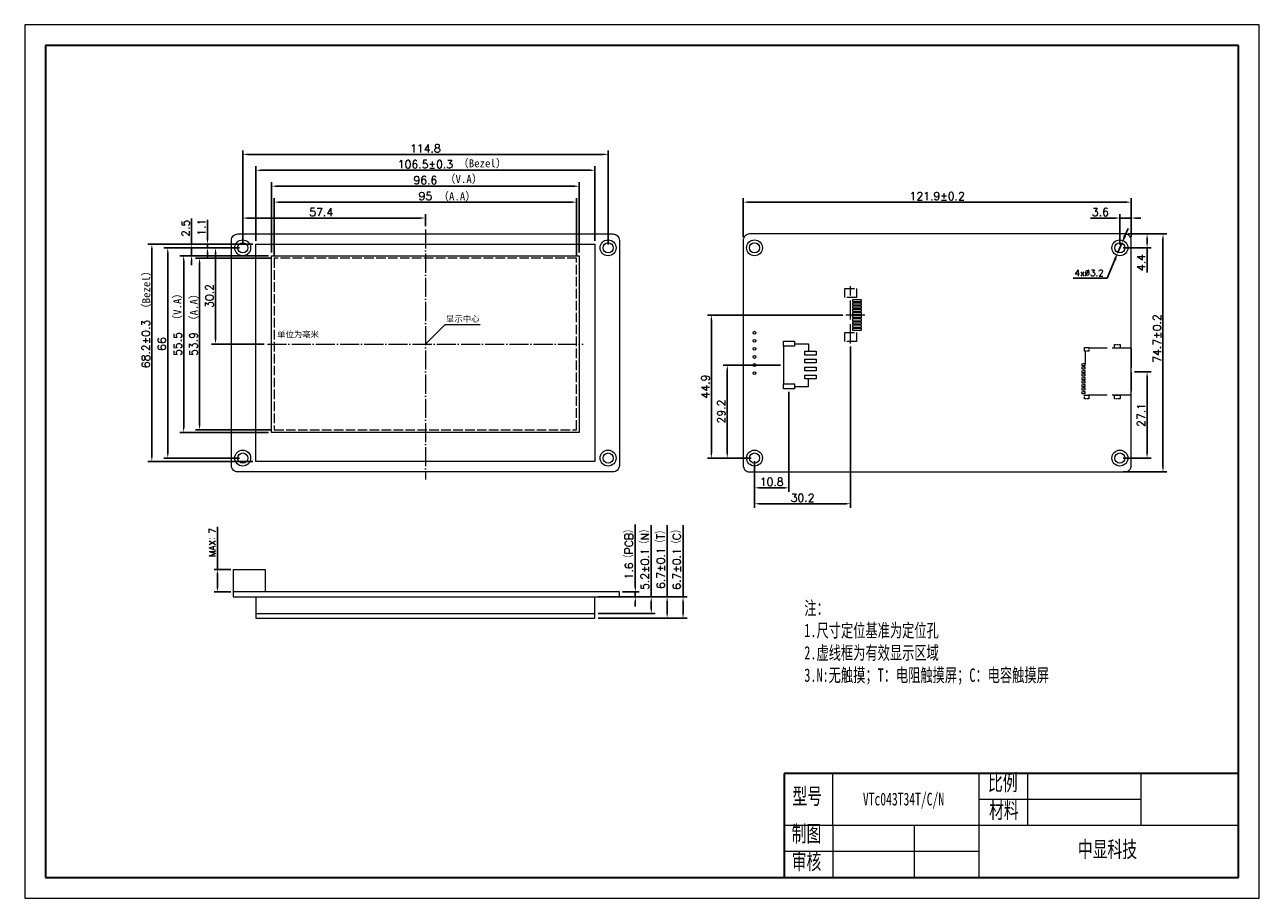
# Model space of a CAD drawing. Header units: millimetres. Extents: x 2240 to 2628, y -2181 to -1907.
import ezdxf

# ---------------------------------------------------------------- set-up
doc = ezdxf.new("R2010")
doc.units = ezdxf.units.MM
doc.header["$LTSCALE"] = 0.5
doc.header["$PDSIZE"] = -5
for name, pattern in [('ACAD_ISO02W100', [15, 12, -3]), ('ACAD_ISO04W100', [30, 24, -3, 0, -3]), ('CENTER2', [28.574999, 19.049999, -3.175, 3.175, -3.175])]:
    doc.linetypes.add(name, pattern=pattern)
doc.layers.get('0').update_dxf_attribs({"lineweight": 18})
doc.layers.get('Defpoints').update_dxf_attribs({"lineweight": 18})
for name, color, linetype, lineweight in [('thick', 7, 'Continuous', 30), ('thin', 7, 'Continuous', 18), ('粗实线层', 7, 'Continuous', 35), ('细实线层', 7, 'Continuous', 18), ('虚线', 7, 'ACAD_ISO02W100', 18)]:
    doc.layers.add(name, color=color, linetype=linetype, lineweight=lineweight)
doc.styles.get("Standard").update_dxf_attribs({"font": 'txt.shx', "bigfont": 'gbcbig.shx'})
doc.styles.add('机械字体', font='SimSun.ttf', dxfattribs={"width": 0.67})
doc.dimstyles.new('ISO-25', dxfattribs={"dimtxt": 2.5, "dimasz": 1.5, "dimexe": 1.25, "dimexo": 1, "dimtad": 1, "dimdec": 1, "dimdsep": 46, "dimtxsty": 'Standard', "dimcen": 2.5, "dimdle": 3, "dimadec": 0, "dimazin": 0, "dimtfac": 1, "dimtdec": 1, "dimtmove": 0, "dimatfit": 3, "dimfxl": 0, "dimarcsym": 0})
doc.dimstyles.new('副本ISO-25', dxfattribs={"dimtxt": 2.5, "dimasz": 2.5, "dimexe": 1.25, "dimexo": 1, "dimtad": 1, "dimtoh": 1, "dimdsep": 46, "dimtxsty": 'Standard', "dimcen": 2.5, "dimdle": 5, "dimadec": 0, "dimazin": 0, "dimtfac": 1, "dimtmove": 0, "dimatfit": 3, "dimfxl": 0, "dimtolj": 1, "dimarcsym": 0})

# ---------------------------------------------------------------- blocks, each defined once
blk = doc.blocks.new('*X2')
at = {"layer": '粗实线层'}
for p, q in [((-287, 200), (-287, -200)), ((287, 200), (-287, 200)), ((287, -200), (287, 200)), ((-287, -200), (287, -200))]:
    blk.add_line(p, q, dxfattribs=at)
at = {"layer": '细实线层'}
for p, q in [((297, 210), (-297, 210)), ((-297, 210), (-297, -210)), ((297, -210), (297, 210)), ((-297, -210), (297, -210))]:
    blk.add_line(p, q, dxfattribs=at)
blk = doc.blocks.new('*X3')
at = {"color": 0, "lineweight": -2, "ltscale": 0.5}
for p, q in [((2308.87, -1975.57), (2308.87, -1965.97)), ((2366.27, -1969.77), (2366.27, -1965.97)), ((2364.77, -1967.22), (2310.37, -1967.22))]:
    blk.add_line(p, q, dxfattribs=at)
at = {"color": 0, "ltscale": 0.5}
for points in [[(2310.37, -1966.97), (2310.37, -1967.47), (2308.87, -1967.22)], [(2364.77, -1966.97), (2364.77, -1967.47), (2366.27, -1967.22)]]:
    blk.add_solid(points, dxfattribs=at)
at = {"layer": 'Defpoints', "color": 0, "ltscale": 0.5}
for p in [(2308.87, -1967.22), (2366.27, -1970.77), (2308.87, -1976.57)]:
    blk.add_point(p, dxfattribs=at)
at = {"color": 0, "lineweight": 0, "ltscale": 0.5, "insert": (2333.53, -1965.34), "char_height": 2.5, "attachment_point": 5}
blk.add_mtext('\\A1;57.4', dxfattribs=at)
blk = doc.blocks.new('*X4')
at = {"color": 0, "lineweight": -2, "ltscale": 0.5}
for p, q in [((2313.02, -1974.41), (2313.02, -1950.97)), ((2419.52, -1974.41), (2419.52, -1950.97)), ((2314.52, -1952.22), (2418.02, -1952.22))]:
    blk.add_line(p, q, dxfattribs=at)
at = {"color": 0, "ltscale": 0.5}
for points in [[(2314.52, -1951.97), (2314.52, -1952.47), (2313.02, -1952.22)], [(2418.02, -1951.97), (2418.02, -1952.47), (2419.52, -1952.22)]]:
    blk.add_solid(points, dxfattribs=at)
at = {"layer": 'Defpoints', "color": 0, "ltscale": 0.5}
for p in [(2419.52, -1952.22), (2313.02, -1975.41), (2419.52, -1975.41)]:
    blk.add_point(p, dxfattribs=at)
at = {"color": 0, "lineweight": 0, "ltscale": 0.5, "insert": (2366.27, -1950.34), "char_height": 2.5, "attachment_point": 5}
blk.add_mtext('\\A1;106.5%%P0.3', dxfattribs=at)
blk = doc.blocks.new('*X7')
at = {"color": 0, "lineweight": -2, "ltscale": 0.5}
for p, q in [((2300.9, -2077.57), (2300.9, -2064.18)), ((2305.1, -2077.57), (2299.9, -2077.57)), ((2300.9, -2083.37), (2300.9, -2078.77)), ((2305.1, -2084.57), (2299.9, -2084.57))]:
    blk.add_line(p, q, dxfattribs=at)
at = {"color": 0, "ltscale": 0.5}
for points in [[(2300.7, -2078.77), (2301.1, -2078.77), (2300.9, -2077.57)], [(2300.7, -2083.37), (2301.1, -2083.37), (2300.9, -2084.57)]]:
    blk.add_solid(points, dxfattribs=at)
at = {"layer": 'Defpoints', "color": 0, "ltscale": 0.5}
for p in [(2305.9, -2077.57), (2300.9, -2084.57), (2305.9, -2084.57)]:
    blk.add_point(p, dxfattribs=at)
at = {"color": 0, "lineweight": 0, "ltscale": 0.5, "insert": (2299.35, -2069.08), "char_height": 2, "attachment_point": 5, "rotation": 90}
blk.add_mtext('\\A1;MAX：7', dxfattribs=at)
blk = doc.blocks.new('*X8')
at = {"color": 0, "lineweight": -2, "ltscale": 0.5}
for p, q in [((2318.75, -1978.84), (2318.75, -1960.97)), ((2320.25, -1962.22), (2412.29, -1962.22)), ((2413.79, -1978.84), (2413.79, -1960.97))]:
    blk.add_line(p, q, dxfattribs=at)
at = {"color": 0, "ltscale": 0.5}
for points in [[(2320.25, -1961.97), (2320.25, -1962.47), (2318.75, -1962.22)], [(2412.29, -1961.97), (2412.29, -1962.47), (2413.79, -1962.22)]]:
    blk.add_solid(points, dxfattribs=at)
at = {"layer": 'Defpoints', "color": 0, "ltscale": 0.5}
for p in [(2413.79, -1962.22), (2318.75, -1979.84), (2413.79, -1979.84)]:
    blk.add_point(p, dxfattribs=at)
at = {"color": 0, "lineweight": 0, "ltscale": 0.5, "insert": (2366.27, -1960.34), "char_height": 2.5, "attachment_point": 5}
blk.add_mtext('\\A1;95', dxfattribs=at)
blk = doc.blocks.new('*X9')
at = {"color": 0, "lineweight": -2, "ltscale": 0.5}
for p, q in [((2317.95, -1978.04), (2317.95, -1955.97)), ((2319.45, -1957.22), (2413.09, -1957.22)), ((2414.59, -1978.04), (2414.59, -1955.97))]:
    blk.add_line(p, q, dxfattribs=at)
at = {"color": 0, "ltscale": 0.5}
for points in [[(2319.45, -1956.97), (2319.45, -1957.47), (2317.95, -1957.22)], [(2413.09, -1956.97), (2413.09, -1957.47), (2414.59, -1957.22)]]:
    blk.add_solid(points, dxfattribs=at)
at = {"layer": 'Defpoints', "color": 0, "ltscale": 0.5}
for p in [(2414.59, -1957.22), (2317.95, -1979.04), (2414.59, -1979.04)]:
    blk.add_point(p, dxfattribs=at)
at = {"color": 0, "lineweight": 0, "ltscale": 0.5, "insert": (2366.27, -1955.34), "char_height": 2.5, "attachment_point": 5}
blk.add_mtext('\\A1;96.6', dxfattribs=at)
blk = doc.blocks.new('*X10')
at = {"color": 0, "lineweight": -2, "ltscale": 0.5}
for p, q in [((2308.87, -1975.57), (2308.87, -1945.97)), ((2310.37, -1947.22), (2422.17, -1947.22)), ((2423.67, -1975.57), (2423.67, -1945.97))]:
    blk.add_line(p, q, dxfattribs=at)
at = {"color": 0, "ltscale": 0.5}
for points in [[(2310.37, -1946.97), (2310.37, -1947.47), (2308.87, -1947.22)], [(2422.17, -1946.97), (2422.17, -1947.47), (2423.67, -1947.22)]]:
    blk.add_solid(points, dxfattribs=at)
at = {"layer": 'Defpoints', "color": 0, "ltscale": 0.5}
for p in [(2423.67, -1947.22), (2308.87, -1976.57), (2423.67, -1976.57)]:
    blk.add_point(p, dxfattribs=at)
at = {"color": 0, "lineweight": 0, "ltscale": 0.5, "insert": (2366.27, -1945.34), "char_height": 2.5, "attachment_point": 5}
blk.add_mtext('\\A1;114.8', dxfattribs=at)
blk = doc.blocks.new('*X11')
at = {"color": 0, "lineweight": -2, "ltscale": 0.5}
for p, q in [((2307.87, -1976.57), (2299.07, -1976.57)), ((2300.32, -1978.07), (2300.32, -2005.27)), ((2315.65, -2006.77), (2299.07, -2006.77))]:
    blk.add_line(p, q, dxfattribs=at)
at = {"color": 0, "ltscale": 0.5}
for points in [[(2300.07, -1978.07), (2300.57, -1978.07), (2300.32, -1976.57)], [(2300.07, -2005.27), (2300.57, -2005.27), (2300.32, -2006.77)]]:
    blk.add_solid(points, dxfattribs=at)
at = {"layer": 'Defpoints', "color": 0, "ltscale": 0.5}
for p in [(2308.87, -1976.57), (2300.32, -2006.77), (2316.65, -2006.77)]:
    blk.add_point(p, dxfattribs=at)
at = {"color": 0, "lineweight": 0, "ltscale": 0.5, "insert": (2298.44, -1991.67), "char_height": 2.5, "attachment_point": 5, "rotation": 90}
blk.add_mtext('\\A1;30.2', dxfattribs=at)
blk = doc.blocks.new('*X12')
at = {"color": 0, "lineweight": -2, "ltscale": 0.5}
for p, q in [((2317.75, -1979.84), (2294.07, -1979.84)), ((2295.32, -1981.34), (2295.32, -2032.2)), ((2317.75, -2033.7), (2294.07, -2033.7))]:
    blk.add_line(p, q, dxfattribs=at)
at = {"color": 0, "ltscale": 0.5}
for points in [[(2295.07, -1981.34), (2295.57, -1981.34), (2295.32, -1979.84)], [(2295.07, -2032.2), (2295.57, -2032.2), (2295.32, -2033.7)]]:
    blk.add_solid(points, dxfattribs=at)
at = {"layer": 'Defpoints', "color": 0, "ltscale": 0.5}
for p in [(2318.75, -1979.84), (2295.32, -2033.7), (2318.75, -2033.7)]:
    blk.add_point(p, dxfattribs=at)
at = {"color": 0, "lineweight": 0, "ltscale": 0.5, "insert": (2293.44, -2006.77), "char_height": 2.5, "attachment_point": 5, "rotation": 90}
blk.add_mtext('\\A1;53.9', dxfattribs=at)
blk = doc.blocks.new('*X13')
at = {"color": 0, "lineweight": -2, "ltscale": 0.5}
for p, q in [((2316.95, -1979.04), (2289.07, -1979.04)), ((2290.32, -1980.54), (2290.32, -2033)), ((2316.95, -2034.5), (2289.07, -2034.5))]:
    blk.add_line(p, q, dxfattribs=at)
at = {"color": 0, "ltscale": 0.5}
for points in [[(2290.07, -1980.54), (2290.57, -1980.54), (2290.32, -1979.04)], [(2290.07, -2033), (2290.57, -2033), (2290.32, -2034.5)]]:
    blk.add_solid(points, dxfattribs=at)
at = {"layer": 'Defpoints', "color": 0, "ltscale": 0.5}
for p in [(2317.95, -1979.04), (2290.32, -2034.5), (2317.95, -2034.5)]:
    blk.add_point(p, dxfattribs=at)
at = {"color": 0, "lineweight": 0, "ltscale": 0.5, "insert": (2288.44, -2006.77), "char_height": 2.5, "attachment_point": 5, "rotation": 90}
blk.add_mtext('\\A1;55.5', dxfattribs=at)
blk = doc.blocks.new('*X14')
at = {"color": 0, "lineweight": -2, "ltscale": 0.5}
for p, q in [((2307.87, -1976.57), (2284.07, -1976.57)), ((2285.32, -1978.07), (2285.32, -2041.07)), ((2307.87, -2042.57), (2284.07, -2042.57))]:
    blk.add_line(p, q, dxfattribs=at)
at = {"color": 0, "ltscale": 0.5}
for points in [[(2285.07, -1978.07), (2285.57, -1978.07), (2285.32, -1976.57)], [(2285.07, -2041.07), (2285.57, -2041.07), (2285.32, -2042.57)]]:
    blk.add_solid(points, dxfattribs=at)
at = {"layer": 'Defpoints', "color": 0, "ltscale": 0.5}
for p in [(2308.87, -1976.57), (2285.32, -2042.57), (2308.87, -2042.57)]:
    blk.add_point(p, dxfattribs=at)
at = {"color": 0, "lineweight": 0, "ltscale": 0.5, "insert": (2283.44, -2006.77), "char_height": 2.5, "attachment_point": 5, "rotation": 90}
blk.add_mtext('\\A1;66', dxfattribs=at)
blk = doc.blocks.new('*X15')
at = {"color": 0, "lineweight": -2, "ltscale": 0.5}
for p, q in [((2312.02, -1975.41), (2279.07, -1975.41)), ((2280.32, -1976.91), (2280.32, -2042.11)), ((2312.02, -2043.61), (2279.07, -2043.61))]:
    blk.add_line(p, q, dxfattribs=at)
at = {"color": 0, "ltscale": 0.5}
for points in [[(2280.07, -1976.91), (2280.57, -1976.91), (2280.32, -1975.41)], [(2280.07, -2042.11), (2280.57, -2042.11), (2280.32, -2043.61)]]:
    blk.add_solid(points, dxfattribs=at)
at = {"layer": 'Defpoints', "color": 0, "ltscale": 0.5}
for p in [(2313.02, -1975.41), (2280.32, -2043.61), (2313.02, -2043.61)]:
    blk.add_point(p, dxfattribs=at)
at = {"color": 0, "lineweight": 0, "ltscale": 0.5, "insert": (2278.44, -2006.77), "char_height": 2.5, "attachment_point": 5, "rotation": 90}
blk.add_mtext('\\A1;68.2%%P0.3', dxfattribs=at)
blk = doc.blocks.new('*X16')
at = {"color": 0, "lineweight": -2, "ltscale": 0.5}
for p, q in [((2466.11, -1973.22), (2466.11, -1960.97)), ((2467.61, -1962.22), (2586.51, -1962.22)), ((2588.01, -1973.22), (2588.01, -1960.97))]:
    blk.add_line(p, q, dxfattribs=at)
at = {"color": 0, "ltscale": 0.5}
for points in [[(2467.61, -1961.97), (2467.61, -1962.47), (2466.11, -1962.22)], [(2586.51, -1961.97), (2586.51, -1962.47), (2588.01, -1962.22)]]:
    blk.add_solid(points, dxfattribs=at)
at = {"layer": 'Defpoints', "color": 0, "ltscale": 0.5}
for p in [(2588.01, -1962.22), (2466.11, -1974.22), (2588.01, -1974.22)]:
    blk.add_point(p, dxfattribs=at)
at = {"color": 0, "lineweight": 0, "ltscale": 0.5, "insert": (2527.06, -1960.34), "char_height": 2.5, "attachment_point": 5}
blk.add_mtext('\\A1;121.9%%P0.2', dxfattribs=at)
blk = doc.blocks.new('*X17')
at = {"color": 0, "lineweight": -2, "ltscale": 0.5}
for p, q in [((2588.01, -1972.22), (2599.26, -1972.22)), ((2598.01, -1973.72), (2598.01, -2045.42)), ((2585.46, -2046.92), (2599.26, -2046.92))]:
    blk.add_line(p, q, dxfattribs=at)
at = {"color": 0, "ltscale": 0.5}
for points in [[(2597.76, -1973.72), (2598.26, -1973.72), (2598.01, -1972.22)], [(2597.76, -2045.42), (2598.26, -2045.42), (2598.01, -2046.92)]]:
    blk.add_solid(points, dxfattribs=at)
at = {"layer": 'Defpoints', "color": 0, "ltscale": 0.5}
for p in [(2587.01, -1972.22), (2584.46, -2046.92), (2598.01, -2046.92)]:
    blk.add_point(p, dxfattribs=at)
at = {"color": 0, "lineweight": 0, "ltscale": 0.5, "insert": (2596.14, -2005.03), "char_height": 2.5, "attachment_point": 5, "rotation": 90}
blk.add_mtext('\\A1;74.7%%P0.2', dxfattribs=at)
blk = doc.blocks.new('*X18')
at = {"color": 0, "lineweight": -2, "ltscale": 0.5}
for p, q in [((2589.01, -2015.47), (2594.26, -2015.47)), ((2593.01, -2016.97), (2593.01, -2041.07)), ((2585.46, -2042.57), (2594.26, -2042.57))]:
    blk.add_line(p, q, dxfattribs=at)
at = {"color": 0, "ltscale": 0.5}
for points in [[(2592.76, -2016.97), (2593.26, -2016.97), (2593.01, -2015.47)], [(2592.76, -2041.07), (2593.26, -2041.07), (2593.01, -2042.57)]]:
    blk.add_solid(points, dxfattribs=at)
at = {"layer": 'Defpoints', "color": 0, "ltscale": 0.5}
for p in [(2588.01, -2015.47), (2584.46, -2042.57), (2593.01, -2042.57)]:
    blk.add_point(p, dxfattribs=at)
at = {"color": 0, "lineweight": 0, "ltscale": 0.5, "insert": (2591.14, -2029.02), "char_height": 2.5, "attachment_point": 5, "rotation": 90}
blk.add_mtext('\\A1;27.1', dxfattribs=at)
blk = doc.blocks.new('*X19')
at = {"color": 0, "lineweight": -2, "ltscale": 0.5}
for p, q in [((2477.8, -2013.37), (2459.86, -2013.37)), ((2461.11, -2041.07), (2461.11, -2014.87)), ((2468.66, -2042.57), (2459.86, -2042.57))]:
    blk.add_line(p, q, dxfattribs=at)
at = {"color": 0, "ltscale": 0.5}
for points in [[(2460.86, -2014.87), (2461.36, -2014.87), (2461.11, -2013.37)], [(2460.86, -2041.07), (2461.36, -2041.07), (2461.11, -2042.57)]]:
    blk.add_solid(points, dxfattribs=at)
at = {"layer": 'Defpoints', "color": 0, "ltscale": 0.5}
for p in [(2461.11, -2013.37), (2478.8, -2013.37), (2469.66, -2042.57)]:
    blk.add_point(p, dxfattribs=at)
at = {"color": 0, "lineweight": 0, "ltscale": 0.5, "insert": (2459.24, -2027.97), "char_height": 2.5, "attachment_point": 5, "rotation": 90}
blk.add_mtext('\\A1;29.2', dxfattribs=at)
blk = doc.blocks.new('*X20')
at = {"color": 0, "lineweight": -2, "ltscale": 0.5}
for p, q in [((2480.5, -2021.82), (2480.5, -2053.17)), ((2469.66, -2043.57), (2469.66, -2053.17)), ((2471.16, -2051.92), (2479, -2051.92))]:
    blk.add_line(p, q, dxfattribs=at)
at = {"color": 0, "ltscale": 0.5}
for points in [[(2471.16, -2051.67), (2471.16, -2052.17), (2469.66, -2051.92)], [(2479, -2051.67), (2479, -2052.17), (2480.5, -2051.92)]]:
    blk.add_solid(points, dxfattribs=at)
at = {"layer": 'Defpoints', "color": 0, "ltscale": 0.5}
for p in [(2480.5, -2020.82), (2469.66, -2042.57), (2480.5, -2051.92)]:
    blk.add_point(p, dxfattribs=at)
at = {"color": 0, "lineweight": 0, "ltscale": 0.5, "insert": (2475.08, -2050.04), "char_height": 2.5, "attachment_point": 5}
blk.add_mtext('\\A1;10.8', dxfattribs=at)
blk = doc.blocks.new('*X21')
at = {"color": 0, "lineweight": -2, "ltscale": 0.5}
for p, q in [((2292.82, -1975.07), (2292.82, -1967.32)), ((2307.87, -1976.57), (2291.57, -1976.57)), ((2292.82, -1979.04), (2292.82, -1976.57)), ((2316.95, -1979.04), (2291.57, -1979.04)), ((2292.82, -1980.54), (2292.82, -1982.04))]:
    blk.add_line(p, q, dxfattribs=at)
at = {"color": 0, "ltscale": 0.5}
for points in [[(2292.57, -1975.07), (2293.07, -1975.07), (2292.82, -1976.57)], [(2292.57, -1980.54), (2293.07, -1980.54), (2292.82, -1979.04)]]:
    blk.add_solid(points, dxfattribs=at)
at = {"layer": 'Defpoints', "color": 0, "ltscale": 0.5}
for p in [(2308.87, -1976.57), (2292.82, -1979.04), (2317.95, -1979.04)]:
    blk.add_point(p, dxfattribs=at)
at = {"color": 0, "lineweight": 0, "ltscale": 0.5, "insert": (2290.94, -1970.44), "char_height": 2.5, "attachment_point": 5, "rotation": 90}
blk.add_mtext('\\A1;2.5', dxfattribs=at)
blk = doc.blocks.new('*X22')
at = {"color": 0, "lineweight": -2, "ltscale": 0.5}
for p, q in [((2297.82, -1973.91), (2297.82, -1967.83)), ((2312.02, -1975.41), (2296.57, -1975.41)), ((2307.87, -1976.57), (2296.57, -1976.57)), ((2297.82, -1976.57), (2297.82, -1975.41)), ((2297.82, -1978.07), (2297.82, -1979.57))]:
    blk.add_line(p, q, dxfattribs=at)
at = {"color": 0, "ltscale": 0.5}
for points in [[(2297.57, -1973.91), (2298.07, -1973.91), (2297.82, -1975.41)], [(2297.57, -1978.07), (2298.07, -1978.07), (2297.82, -1976.57)]]:
    blk.add_solid(points, dxfattribs=at)
at = {"layer": 'Defpoints', "color": 0, "ltscale": 0.5}
for p in [(2297.82, -1975.41), (2308.87, -1976.57), (2313.02, -1975.41)]:
    blk.add_point(p, dxfattribs=at)
at = {"color": 0, "lineweight": 0, "ltscale": 0.5, "insert": (2295.94, -1970.12), "char_height": 2.5, "attachment_point": 5, "rotation": 90}
blk.add_mtext('\\A1;1.1', dxfattribs=at)
blk = doc.blocks.new('*X23')
at = {"color": 0, "lineweight": -2, "ltscale": 0.5}
for p, q in [((2584.46, -1975.57), (2584.46, -1965.97)), ((2588.01, -1973.22), (2588.01, -1965.97)), ((2582.96, -1967.22), (2575.21, -1967.22)), ((2588.01, -1967.22), (2584.46, -1967.22)), ((2589.51, -1967.22), (2591.01, -1967.22))]:
    blk.add_line(p, q, dxfattribs=at)
at = {"color": 0, "ltscale": 0.5}
for points in [[(2582.96, -1966.97), (2582.96, -1967.47), (2584.46, -1967.22)], [(2589.51, -1966.97), (2589.51, -1967.47), (2588.01, -1967.22)]]:
    blk.add_solid(points, dxfattribs=at)
at = {"layer": 'Defpoints', "color": 0, "ltscale": 0.5}
for p in [(2588.01, -1967.22), (2588.01, -1974.22), (2584.46, -1976.57)]:
    blk.add_point(p, dxfattribs=at)
at = {"color": 0, "lineweight": 0, "ltscale": 0.5, "insert": (2578.34, -1965.34), "char_height": 2.5, "attachment_point": 5}
blk.add_mtext('\\A1;3.6', dxfattribs=at)
blk = doc.blocks.new('*X24')
at = {"color": 0, "lineweight": -2, "ltscale": 0.5}
for p, q in [((2432.22, -2083.07), (2432.22, -2063.43)), ((2428.22, -2084.57), (2433.47, -2084.57)), ((2428.22, -2086.17), (2433.47, -2086.17)), ((2432.22, -2086.17), (2432.22, -2084.57)), ((2432.22, -2087.67), (2432.22, -2089.17))]:
    blk.add_line(p, q, dxfattribs=at)
at = {"color": 0, "ltscale": 0.5}
for points in [[(2431.97, -2083.07), (2432.47, -2083.07), (2432.22, -2084.57)], [(2431.97, -2087.67), (2432.47, -2087.67), (2432.22, -2086.17)]]:
    blk.add_solid(points, dxfattribs=at)
at = {"layer": 'Defpoints', "color": 0, "ltscale": 0.5}
for p in [(2427.22, -2084.57), (2427.22, -2086.17), (2432.22, -2086.17)]:
    blk.add_point(p, dxfattribs=at)
at = {"color": 0, "lineweight": 0, "ltscale": 0.5, "insert": (2430.27, -2072.13), "char_height": 2.5, "attachment_point": 5, "rotation": 90}
blk.add_mtext('\\A1;1.6（PCB）', dxfattribs=at)
blk = doc.blocks.new('*X25')
at = {"color": 0, "lineweight": -2, "ltscale": 0.5}
for p, q in [((2437.22, -2086.17), (2437.22, -2063.62)), ((2420.52, -2086.17), (2438.47, -2086.17)), ((2437.22, -2089.87), (2437.22, -2087.67)), ((2420.52, -2091.37), (2438.47, -2091.37))]:
    blk.add_line(p, q, dxfattribs=at)
at = {"color": 0, "ltscale": 0.5}
for points in [[(2436.97, -2087.67), (2437.47, -2087.67), (2437.22, -2086.17)], [(2436.97, -2089.87), (2437.47, -2089.87), (2437.22, -2091.37)]]:
    blk.add_solid(points, dxfattribs=at)
at = {"layer": 'Defpoints', "color": 0, "ltscale": 0.5}
for p in [(2419.52, -2086.17), (2419.52, -2091.37), (2437.22, -2091.37)]:
    blk.add_point(p, dxfattribs=at)
at = {"color": 0, "lineweight": 0, "ltscale": 0.5, "insert": (2435.27, -2073.77), "char_height": 2.5, "attachment_point": 5, "rotation": 90}
blk.add_mtext('\\A1;5.2%%P0.1（N）', dxfattribs=at)
blk = doc.blocks.new('*X26')
at = {"color": 0, "lineweight": -2, "ltscale": 0.5}
for p, q in [((2442.22, -2086.17), (2442.22, -2063.62)), ((2420.52, -2086.17), (2443.47, -2086.17)), ((2442.22, -2091.37), (2442.22, -2087.67)), ((2420.52, -2092.87), (2443.47, -2092.87))]:
    blk.add_line(p, q, dxfattribs=at)
at = {"color": 0, "ltscale": 0.5}
for points in [[(2441.97, -2087.67), (2442.47, -2087.67), (2442.22, -2086.17)], [(2441.97, -2091.37), (2442.47, -2091.37), (2442.22, -2092.87)]]:
    blk.add_solid(points, dxfattribs=at)
at = {"layer": 'Defpoints', "color": 0, "ltscale": 0.5}
for p in [(2419.52, -2086.17), (2419.52, -2092.87), (2442.22, -2092.87)]:
    blk.add_point(p, dxfattribs=at)
at = {"color": 0, "lineweight": 0, "ltscale": 0.5, "insert": (2440.27, -2073.77), "char_height": 2.5, "attachment_point": 5, "rotation": 90}
blk.add_mtext('\\A1;6.7%%P0.1（T）', dxfattribs=at)
blk = doc.blocks.new('*X27')
at = {"color": 0, "lineweight": -2, "ltscale": 0.5}
for p, q in [((2447.22, -2086.17), (2447.22, -2063.62)), ((2420.52, -2086.17), (2448.47, -2086.17)), ((2447.22, -2091.37), (2447.22, -2087.67)), ((2420.52, -2092.87), (2448.47, -2092.87))]:
    blk.add_line(p, q, dxfattribs=at)
at = {"color": 0, "ltscale": 0.5}
for points in [[(2446.97, -2087.67), (2447.47, -2087.67), (2447.22, -2086.17)], [(2446.97, -2091.37), (2447.47, -2091.37), (2447.22, -2092.87)]]:
    blk.add_solid(points, dxfattribs=at)
at = {"layer": 'Defpoints', "color": 0, "ltscale": 0.5}
for p in [(2419.52, -2086.17), (2419.52, -2092.87), (2447.22, -2092.87)]:
    blk.add_point(p, dxfattribs=at)
at = {"color": 0, "lineweight": 0, "ltscale": 0.5, "insert": (2445.27, -2073.77), "char_height": 2.5, "attachment_point": 5, "rotation": 90}
blk.add_mtext('\\A1;6.7%%P0.1（C）', dxfattribs=at)
blk = doc.blocks.new('*X28')
at = {"color": 0, "lineweight": -2, "ltscale": 0.5}
for p, q in [((2586.07, -1972.79), (2587.05, -1970.49)), ((2585.09, -1975.09), (2583.83, -1978.04)), ((2580.42, -1986.06), (2582.85, -1980.34)), ((2569.79, -1986.06), (2580.42, -1986.06))]:
    blk.add_line(p, q, dxfattribs=at)
at = {"color": 0, "ltscale": 0.5}
for points in [[(2585.68, -1972.63), (2586.45, -1972.96), (2585.09, -1975.09)], [(2582.47, -1980.18), (2583.24, -1980.5), (2583.83, -1978.04)]]:
    blk.add_solid(points, dxfattribs=at)
at = {"layer": 'Defpoints', "color": 0, "ltscale": 0.5}
for p in [(2583.83, -1978.04), (2585.09, -1975.09)]:
    blk.add_point(p, dxfattribs=at)
at = {"color": 0, "lineweight": 0, "ltscale": 0.5, "insert": (2574.79, -1984.44), "char_height": 2, "attachment_point": 5}
blk.add_mtext('\\A1;4x%%C3.2', dxfattribs=at)
blk = doc.blocks.new('*X29')
at = {"color": 0, "lineweight": -2, "ltscale": 0.5}
for p, q in [((2587.01, -1972.22), (2594.26, -1972.22)), ((2593.01, -1973.72), (2593.01, -1975.07)), ((2585.46, -1976.57), (2594.26, -1976.57)), ((2593.01, -1976.57), (2593.01, -1984.32))]:
    blk.add_line(p, q, dxfattribs=at)
at = {"color": 0, "ltscale": 0.5}
for points in [[(2592.76, -1973.72), (2593.26, -1973.72), (2593.01, -1972.22)], [(2592.76, -1975.07), (2593.26, -1975.07), (2593.01, -1976.57)]]:
    blk.add_solid(points, dxfattribs=at)
at = {"layer": 'Defpoints', "color": 0, "ltscale": 0.5}
for p in [(2586.01, -1972.22), (2593.01, -1972.22), (2584.46, -1976.57)]:
    blk.add_point(p, dxfattribs=at)
at = {"color": 0, "lineweight": 0, "ltscale": 0.5, "insert": (2591.14, -1981.19), "char_height": 2.5, "attachment_point": 5, "rotation": 90}
blk.add_mtext('\\A1;4.4', dxfattribs=at)
blk = doc.blocks.new('sd')
at = {"layer": '虚线', "lineweight": 0}
for p, q in [((-7.35, 0), (7.35, 0)), ((7.35, 0), (7.35, -14.5)), ((-7.35, 0), (-7.35, -13.25)), ((-6.45, -14.5), (-2.5, -14.5))]:
    blk.add_line(p, q, dxfattribs=at)
at = {"layer": '虚线', "lineweight": 0, "ltscale": 0.1}
for points in [[(-8.52, -3.51), (-7.38, -3.51), (-7.38, -5.29), (-8.52, -5.29)], [(7.38, -3.51), (8.52, -3.51), (8.52, -5.29), (7.38, -5.29)], [(-7.65, -13.35), (-6.45, -13.35), (-6.45, -14.65), (-7.65, -14.65)], [(-2.5, -15.5), (-2, -15.5), (-2, -14.5), (-2.5, -14.5)], [(-1.4, -15.5), (-0.9, -15.5), (-0.9, -14.5), (-1.4, -14.5)], [(-0.3, -15.5), (0.2, -15.5), (0.2, -14.5), (-0.3, -14.5)], [(0.8, -15.5), (1.3, -15.5), (1.3, -14.5), (0.8, -14.5)], [(1.9, -15.5), (2.4, -15.5), (2.4, -14.5), (1.9, -14.5)], [(3, -15.5), (3.5, -15.5), (3.5, -14.5), (3, -14.5)], [(4.1, -15.5), (4.6, -15.5), (4.6, -14.5), (4.1, -14.5)], [(5.2, -15.5), (5.7, -15.5), (5.7, -14.5), (5.2, -14.5)], [(6.3, -15.5), (6.8, -15.5), (6.8, -14.5), (6.3, -14.5)], [(7.35, -13.35), (8.55, -13.35), (8.55, -14.65), (7.35, -14.65)]]:
    blk.add_lwpolyline(points, close=True, dxfattribs=at)
blk = doc.blocks.new('10')
at = {"layer": '虚线', "lineweight": 0}
for p, q in [((0, 4.45), (0, -1.49)), ((8.91, 0), (-9.07, 0))]:
    blk.add_line(p, q, dxfattribs=at)
at = {"layer": '虚线', "lineweight": 0, "ltscale": 0.5}
for points in [[(-8.3, 1.8), (-5.5, 1.8), (-5.5, -1.8), (-8.3, -1.8)], [(-4.22, 3.45), (-4.77, 3.45), (-4.77, 0.55), (-4.22, 0.55)], [(-3.22, 3.45), (-3.77, 3.45), (-3.77, 0.55), (-3.22, 0.55)], [(-2.22, 3.45), (-2.77, 3.45), (-2.77, 0.55), (-2.22, 0.55)], [(-1.22, 3.45), (-1.77, 3.45), (-1.77, 0.55), (-1.22, 0.55)], [(-0.22, 3.45), (-0.77, 3.45), (-0.77, 0.55), (-0.22, 0.55)], [(0.78, 3.45), (0.23, 3.45), (0.23, 0.55), (0.78, 0.55)], [(1.78, 3.45), (1.23, 3.45), (1.23, 0.55), (1.78, 0.55)], [(2.78, 3.45), (2.23, 3.45), (2.23, 0.55), (2.78, 0.55)], [(3.78, 3.45), (3.23, 3.45), (3.23, 0.55), (3.78, 0.55)], [(4.78, 3.45), (4.23, 3.45), (4.23, 0.55), (4.78, 0.55)], [(5.5, 1.8), (8.3, 1.8), (8.3, -1.8), (5.5, -1.8)]]:
    blk.add_lwpolyline(points, close=True, dxfattribs=at)
blk = doc.blocks.new('*D33')
at = {"color": 0, "lineweight": -2, "ltscale": 0.5}
for p, q in [((2497.37, -1997.67), (2454.86, -1997.67)), ((2456.11, -2041.07), (2456.11, -1999.17)), ((2463.26, -2042.57), (2454.86, -2042.57))]:
    blk.add_line(p, q, dxfattribs=at)
at = {"color": 0, "ltscale": 0.5}
for points in [[(2455.86, -1999.17), (2456.36, -1999.17), (2456.11, -1997.67)], [(2455.86, -2041.07), (2456.36, -2041.07), (2456.11, -2042.57)]]:
    blk.add_solid(points, dxfattribs=at)
at = {"layer": 'Defpoints', "color": 0, "ltscale": 0.5}
for p in [(2456.11, -1997.67), (2498.37, -1997.67), (2464.26, -2042.57)]:
    blk.add_point(p, dxfattribs=at)
at = {"color": 0, "lineweight": 0, "ltscale": 0.5, "insert": (2454.24, -2020.12), "char_height": 2.5, "attachment_point": 5, "rotation": 90}
blk.add_mtext('\\A1;44.9', dxfattribs=at)
blk = doc.blocks.new('*D34')
at = {"color": 0, "lineweight": -2, "ltscale": 0.5}
for p, q in [((2499.86, -2007.58), (2499.86, -2058.17)), ((2469.66, -2050.66), (2469.66, -2058.17)), ((2498.36, -2056.92), (2471.16, -2056.92))]:
    blk.add_line(p, q, dxfattribs=at)
at = {"color": 0, "ltscale": 0.5}
for points in [[(2471.16, -2056.67), (2471.16, -2057.17), (2469.66, -2056.92)], [(2498.36, -2056.67), (2498.36, -2057.17), (2499.86, -2056.92)]]:
    blk.add_solid(points, dxfattribs=at)
at = {"layer": 'Defpoints', "color": 0, "ltscale": 0.5}
for p in [(2499.86, -2006.58), (2469.66, -2049.66), (2469.66, -2056.92)]:
    blk.add_point(p, dxfattribs=at)
at = {"color": 0, "lineweight": 0, "ltscale": 0.5, "insert": (2484.76, -2055.04), "char_height": 2.5, "attachment_point": 5}
blk.add_mtext('\\A1;30.2', dxfattribs=at)

msp = doc.modelspace()

# ---------------------------------------------------------------- linework, layer by layer
at = {"linetype": 'ACAD_ISO04W100', "lineweight": 0, "ltscale": 0.5}
for p, q in [((2366.268, -1970.767), (2366.268, -2049.269)), ((2316.653, -2006.767), (2415.883, -2006.767))]:
    msp.add_line(p, q, dxfattribs=at)
at = {"lineweight": 0}
for p, q in [((2366.268, -2006.767), (2372.433, -2000.608)), ((2372.433, -2000.608), (2383.51, -2000.608)), ((2478.771, -2007.417), (2478.771, -2019.317)), ((2482.197, -2006.667), (2486.624, -2006.667)), ((2486.624, -2006.667), (2486.624, -2009.017)), ((2482.197, -2020.067), (2486.584, -2020.067)), ((2486.584, -2020.067), (2486.584, -2017.717)), ((2305.904, -2077.567), (2315.904, -2077.567)), ((2305.904, -2077.567), (2305.904, -2084.567)), ((2315.904, -2077.567), (2315.904, -2084.567)), ((2494.313, -2157.949), (2494.313, -2141.638))]:
    msp.add_line(p, q, dxfattribs=at)
at = {"lineweight": 0, "ltscale": 0.5}
for p, q in [((2305.904, -2084.567), (2305.904, -2086.167)), ((2427.218, -2084.567), (2305.904, -2084.567)), ((2305.904, -2086.167), (2427.218, -2086.167)), ((2313.018, -2086.167), (2313.018, -2091.367)), ((2419.518, -2091.367), (2419.518, -2086.167)), ((2427.218, -2086.167), (2427.218, -2084.567)), ((2313.018, -2091.367), (2419.518, -2091.367)), ((2313.018, -2091.367), (2313.018, -2092.867)), ((2313.018, -2092.867), (2419.518, -2092.867)), ((2419.518, -2092.867), (2419.518, -2091.367))]:
    msp.add_line(p, q, dxfattribs=at)
for p in [(2479.022, -2141.638), (2313.927, -2174.26)]:
    msp.add_line(p, (2479.022, -2174.26))
at = {"lineweight": 0}
for points in [[(2307.318, -1972.217), (2425.218, -1972.217, -0.4142136), (2427.218, -1974.217), (2427.218, -2044.917, -0.4142136), (2425.218, -2046.917), (2307.318, -2046.917, -0.4142136), (2305.318, -2044.917), (2305.318, -1974.217, -0.4142136)], [(2586.012, -1972.217), (2468.112, -1972.217, 0.4142136), (2466.112, -1974.217), (2466.112, -2044.917, 0.4142136), (2468.112, -2046.917), (2586.012, -2046.917, 0.4142136), (2588.012, -2044.917), (2588.012, -1974.217, 0.4142136)]]:
    msp.add_lwpolyline(points, format="xyb", close=True, dxfattribs=at)
for points in [[(2313.018, -1975.412), (2419.518, -1975.412), (2419.518, -2043.612), (2313.018, -2043.612)], [(2478.797, -2005.917), (2482.197, -2005.917), (2482.197, -2007.417), (2478.797, -2007.417)], [(2485.497, -2009.017), (2488.997, -2009.017), (2488.997, -2010.217), (2485.497, -2010.217)], [(2485.497, -2011.517), (2488.997, -2011.517), (2488.997, -2012.717), (2485.497, -2012.717)], [(2485.497, -2014.017), (2488.997, -2014.017), (2488.997, -2015.217), (2485.497, -2015.217)], [(2485.497, -2016.517), (2488.997, -2016.517), (2488.997, -2017.717), (2485.497, -2017.717)], [(2478.797, -2019.317), (2482.197, -2019.317), (2482.197, -2020.817), (2478.797, -2020.817)]]:
    msp.add_lwpolyline(points, close=True, dxfattribs=at)
at = {"lineweight": 0, "ltscale": 0.5}
msp.add_lwpolyline([(2414.588, -2034.497), (2317.948, -2034.497), (2317.948, -1979.037), (2414.588, -1979.037)], close=True, dxfattribs=at)
at = {"color": 1, "linetype": 'ACAD_ISO02W100', "lineweight": 0, "ltscale": 0.5}
msp.add_lwpolyline([(2413.788, -1979.837), (2318.748, -1979.837), (2318.748, -2033.697), (2413.788, -2033.697)], close=True, dxfattribs=at)
at = {"lineweight": 0, "ltscale": 0.5}
for centre in [(2308.868, -1976.567), (2423.668, -1976.567), (2469.662, -1976.567), (2584.462, -1976.567), (2308.868, -2042.567), (2423.668, -2042.567), (2469.662, -2042.567), (2584.462, -2042.567)]:
    msp.add_circle(centre, 2.5, dxfattribs=at)
at = {"lineweight": 0}
for centre in [(2308.868, -1976.567), (2423.668, -1976.567), (2469.662, -1976.567), (2584.462, -1976.567), (2308.868, -2042.567), (2423.668, -2042.567), (2469.662, -2042.567), (2584.462, -2042.567)]:
    msp.add_circle(centre, 1.6, dxfattribs=at)
at = {"linetype": 'Continuous', "lineweight": 0}
for centre, radius in [((2469.662, -2003.217), 0.445), ((2469.662, -2005.757), 0.444), ((2469.662, -2008.297), 0.444), ((2469.662, -2010.837), 0.445), ((2469.662, -2013.377), 0.445), ((2469.662, -2015.917), 0.444)]:
    msp.add_circle(centre, radius, dxfattribs=at)
at = {"layer": 'thick'}
for p, q in [((2621.739, -2141.638), (2479.022, -2141.638)), ((2479.022, -2141.638), (2479.022, -2174.26)), ((2479.022, -2141.638), (2479.022, -2174.26)), ((2621.739, -2174.26), (2621.739, -2141.638)), ((2479.022, -2174.26), (2621.739, -2174.26))]:
    msp.add_line(p, q, dxfattribs=at)
at = {"layer": 'thin'}
for p, q in [((2540.186, -2141.638), (2540.186, -2174.26)), ((2555.478, -2141.638), (2555.478, -2157.949)), ((2591.157, -2157.949), (2591.157, -2141.638)), ((2591.157, -2149.794), (2540.186, -2149.794)), ((2621.739, -2157.949), (2479.022, -2157.949)), ((2494.313, -2157.949), (2494.313, -2174.26)), ((2519.798, -2157.949), (2519.798, -2174.26)), ((2540.186, -2166.104), (2479.022, -2166.104))]:
    msp.add_line(p, q, dxfattribs=at)

# ---------------------------------------------------------------- block references
at = {"lineweight": 0, "rotation": 270}
msp.add_blockref('10', (2499.862, -1997.667), dxfattribs=at)
at = {"layer": '粗实线层', "lineweight": 0, "xscale": 0.6530298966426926, "yscale": 0.6530298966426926, "zscale": 0.6530298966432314}
msp.add_blockref('*X2', (2434.32, -2043.654), dxfattribs=at)
at = {"layer": '虚线', "lineweight": 0, "rotation": 270}
msp.add_blockref('sd', (2588.012, -2015.467), dxfattribs=at)

# ---------------------------------------------------------------- texts
at = {"lineweight": 0, "attachment_point": 1}
for s, insert, char_height, width in [('{\\fSimSun|b0|i0|c134|p49;（Bezel）}', (2376.48, -1948.791), 2.5, 16.30181), ('{\\fSimSun|b0|i0|c134|p49;（V.A）}', (2372.321, -1953.701), 2.5, 17.30909), ('{\\fSimSun|b0|i0|c134|p49;\\C1;（A.A）}', (2370.266, -1959.196), 2.5, 16.30181), ('{\\fSimSun|b0|i0|c134|p49;显示中心}', (2372.75, -1997.943), 1.875, 16.30181), ('{\\fSimSun|b0|i0|c134|p49;单位为毫米}', (2319.698, -2002.827), 1.875, 35.99924)]:
    msp.add_mtext(s, dxfattribs=dict(at, insert=insert, char_height=char_height, width=width))
at = {"lineweight": 0, "insert": (2277.299, -1997.407), "char_height": 2.5, "width": 16.39388, "attachment_point": 1, "rotation": 90}
msp.add_mtext('{\\fSimSun|b0|i0|c134|p49;（Bezel）}', dxfattribs=at)
at = {"linetype": 'CENTER2', "lineweight": 0, "insert": (2287.079, -2001.026), "char_height": 2.5, "width": 18.40506, "attachment_point": 1, "rotation": 90}
msp.add_mtext('{\\fSimSun|b0|i0|c134|p49;（V.A）}', dxfattribs=at)
at = {"color": 1, "linetype": 'CENTER2', "lineweight": 0, "insert": (2292.26, -2001.189), "char_height": 2.5, "width": 16.39388, "attachment_point": 1, "rotation": 90}
msp.add_mtext('{\\fSimSun|b0|i0|c134|p49;（A.A）}', dxfattribs=at)
at = {"layer": 'thick', "attachment_point": 1, "style": '机械字体'}
for s, insert, char_height, width in [('注：\\P1.尺寸定位基准为定位孔\\P2.虚线框为有效显示区域\\P3.N:无触摸；T：电阻触摸屏；C：电容触摸屏', (2485.31, -2087.583), 4.20508, 100.81332), ('比例', (2543.023, -2141.877), 5.0971, 12.94837), ('型号', (2481.591, -2146.164), 5.0971, 12.94837), ('VTc043T34T/C/N', (2503.722, -2147.64), 4, 28.39311), ('材料', (2543.358, -2150.583), 5.0971, 12.94837), ('制图', (2481.364, -2157.949), 5.0971, 12.94837), ('中显科技', (2571.253, -2162.847), 5.0971, 28.36201), ('审核', (2481.364, -2166.655), 5.0971, 12.94837)]:
    msp.add_mtext(s, dxfattribs=dict(at, insert=insert, char_height=char_height, width=width))

# ---------------------------------------------------------------- dimensions: what is measured, and where the dimension line sits
at = {"lineweight": 0, "ltscale": 0.5}
for base, p1, p2, text, picture, middle in [((2423.668, -1947.217), (2308.868, -1976.567), (2423.668, -1976.567), '114.8', '*X10', (2366.268, -1947.217)), ((2414.588, -1957.217), (2317.948, -1979.037), (2414.588, -1979.037), '96.6', '*X9', (2366.268, -1957.217)), ((2588.012, -1962.217), (2466.112, -1974.217), (2588.012, -1974.217), '121.9%%P0.2', '*X16', (2527.062, -1962.217)), ((2588.012, -1967.217), (2584.462, -1976.567), (2588.012, -1974.217), '3.6', '*X23', (2578.337, -1967.217))]:
    dim = msp.add_linear_dim(base=base, p1=p1, p2=p2, text=text, dimstyle='ISO-25', override={"dimsah": 1, "dimtolj": 1, "dimarcsym": 1}, dxfattribs=at)
    dim.commit()
    dim.dimension.update_dxf_attribs({"geometry": picture, "text_midpoint": middle, "dimtype": 160})
at = {"lineweight": 0}
for base, p1, p2, text, picture, middle in [((2419.518, -1952.217), (2313.018, -1975.412), (2419.518, -1975.412), '106.5%%P0.3', '*X4', (2366.268, -1952.217)), ((2308.868, -1967.217), (2366.268, -1970.767), (2308.868, -1976.567), '57.4', '*X3', (2333.528, -1967.217))]:
    dim = msp.add_linear_dim(base=base, p1=p1, p2=p2, text=text, dimstyle='ISO-25', override={"dimsah": 1, "dimtolj": 1, "dimarcsym": 1}, dxfattribs=at)
    dim.commit()
    dim.dimension.update_dxf_attribs({"geometry": picture, "text_midpoint": middle, "dimtype": 160})
at = {"color": 1, "lineweight": 0, "ltscale": 0.5}
dim = msp.add_linear_dim(base=(2413.788, -1962.217), p1=(2318.748, -1979.837), p2=(2413.788, -1979.837), text='95', dimstyle='ISO-25', override={"dimsah": 1, "dimtolj": 1, "dimarcsym": 1}, dxfattribs=at)
dim.commit()
dim.dimension.update_dxf_attribs({"geometry": '*X8', "text_midpoint": (2366.268, -1962.217), "dimtype": 160})
at = {"lineweight": 0, "ltscale": 0.5}
for base, p1, p2, text, picture, middle in [((2292.818, -1979.037), (2308.868, -1976.567), (2317.948, -1979.037), '2.5', '*X21', (2292.818, -1970.442)), ((2598.012, -2046.917), (2587.012, -1972.217), (2584.462, -2046.917), '74.7%%P0.2', '*X17', (2598.012, -2005.028)), ((2593.012, -1972.217), (2584.462, -1976.567), (2586.012, -1972.217), '4.4', '*X29', (2593.012, -1981.192)), ((2280.318, -2043.612), (2313.018, -1975.412), (2313.018, -2043.612), '68.2%%P0.3', '*X15', (2280.318, -2006.767)), ((2285.318, -2042.567), (2308.868, -1976.567), (2308.868, -2042.567), '66', '*X14', (2285.318, -2006.767)), ((2290.318, -2034.497), (2317.948, -1979.037), (2317.948, -2034.497), '55.5', '*X13', (2290.318, -2006.767)), ((2593.012, -2042.567), (2588.012, -2015.467), (2584.462, -2042.567), '27.1', '*X18', (2593.012, -2029.017)), ((2437.218, -2091.367), (2419.518, -2086.167), (2419.518, -2091.367), '5.2%%P0.1（N）', '*X25', (2437.218, -2073.77)), ((2447.218, -2092.867), (2419.518, -2086.167), (2419.518, -2092.867), '6.7%%P0.1（C）', '*X27', (2447.218, -2073.77)), ((2442.218, -2092.867), (2419.518, -2086.167), (2419.518, -2092.867), '6.7%%P0.1（T）', '*X26', (2442.218, -2073.77)), ((2432.218, -2086.167), (2427.218, -2084.567), (2427.218, -2086.167), '1.6（PCB）', '*X24', (2432.218, -2072.129))]:
    dim = msp.add_linear_dim(base=base, p1=p1, p2=p2, angle=90, text=text, dimstyle='ISO-25', override={"dimsah": 1, "dimtolj": 1, "dimarcsym": 1}, dxfattribs=at)
    dim.commit()
    dim.dimension.update_dxf_attribs({"geometry": picture, "text_midpoint": middle, "dimtype": 160})
for base, p2, text, picture, middle in [((2297.818, -1975.412), (2313.018, -1975.412), '1.1', '*X22', (2295.943, -1970.12)), ((2300.318, -2006.767), (2316.653, -2006.767), '30.2', '*X11', (2298.443, -1991.667))]:
    dim = msp.add_linear_dim(base=base, p1=(2308.868, -1976.567), p2=p2, angle=90, text=text, dimstyle='ISO-25', override={"dimsah": 1, "dimtolj": 1, "dimarcsym": 1}, dxfattribs=at)
    dim.commit()
    dim.dimension.update_dxf_attribs({"geometry": picture, "text_midpoint": middle})
dim = msp.add_diameter_dim_2p(p1=(2585.089, -1975.095), p2=(2583.835, -1978.039), text='4x%%C3.2', dimstyle='副本ISO-25', override={"dimtxt": 2, "dimpost": '%%C<>', "dimsah": 1}, dxfattribs=at)
dim.commit()
dim.dimension.update_dxf_attribs({"geometry": '*X28', "text_midpoint": (2574.792, -1986.062), "dimtype": 163})
at = {"color": 1, "lineweight": 0, "ltscale": 0.5}
dim = msp.add_linear_dim(base=(2295.318, -2033.697), p1=(2318.748, -1979.837), p2=(2318.748, -2033.697), angle=90, text='53.9', dimstyle='ISO-25', override={"dimsah": 1, "dimtolj": 1, "dimarcsym": 1}, dxfattribs=at)
dim.commit()
dim.dimension.update_dxf_attribs({"geometry": '*X12', "text_midpoint": (2295.318, -2006.767), "dimtype": 160})
at = {"lineweight": 0, "ltscale": 0.5}
for base, p1, p2, override, picture, middle in [((2456.112, -1997.667), (2464.262, -2042.567), (2498.37, -1997.667), {"dimtolj": 1}, '*D33', (2454.237, -2020.117)), ((2461.112, -2013.367), (2469.662, -2042.567), (2478.797, -2013.367), {"dimsah": 1, "dimtolj": 1, "dimarcsym": 1}, '*X19', (2459.237, -2027.967))]:
    dim = msp.add_linear_dim(base=base, p1=p1, p2=p2, angle=90, dimstyle='ISO-25', override=override, dxfattribs=at)
    dim.commit()
    dim.dimension.update_dxf_attribs({"geometry": picture, "text_midpoint": middle})
for base, p1, p2, override, picture, middle in [((2469.662, -2056.917), (2499.862, -2006.576), (2469.662, -2049.664), {"dimtolj": 1}, '*D34', (2484.762, -2055.042)), ((2480.497, -2051.917), (2469.662, -2042.567), (2480.497, -2020.817), {"dimsah": 1, "dimtolj": 1, "dimarcsym": 1}, '*X20', (2475.079, -2050.042))]:
    dim = msp.add_linear_dim(base=base, p1=p1, p2=p2, dimstyle='ISO-25', override=override, dxfattribs=at)
    dim.commit()
    dim.dimension.update_dxf_attribs({"geometry": picture, "text_midpoint": middle})
at = {"lineweight": 0}
dim = msp.add_linear_dim(base=(2300.904, -2084.567), p1=(2305.904, -2077.567), p2=(2305.904, -2084.567), angle=90, text='MAX：7', dimstyle='ISO-25', override={"dimscale": 0.8, "dimsah": 1, "dimtolj": 1, "dimarcsym": 1}, dxfattribs=at)
dim.commit()
dim.dimension.update_dxf_attribs({"geometry": '*X7', "text_midpoint": (2300.904, -2069.078), "dimtype": 160})

doc.saveas('drawing.dxf')
